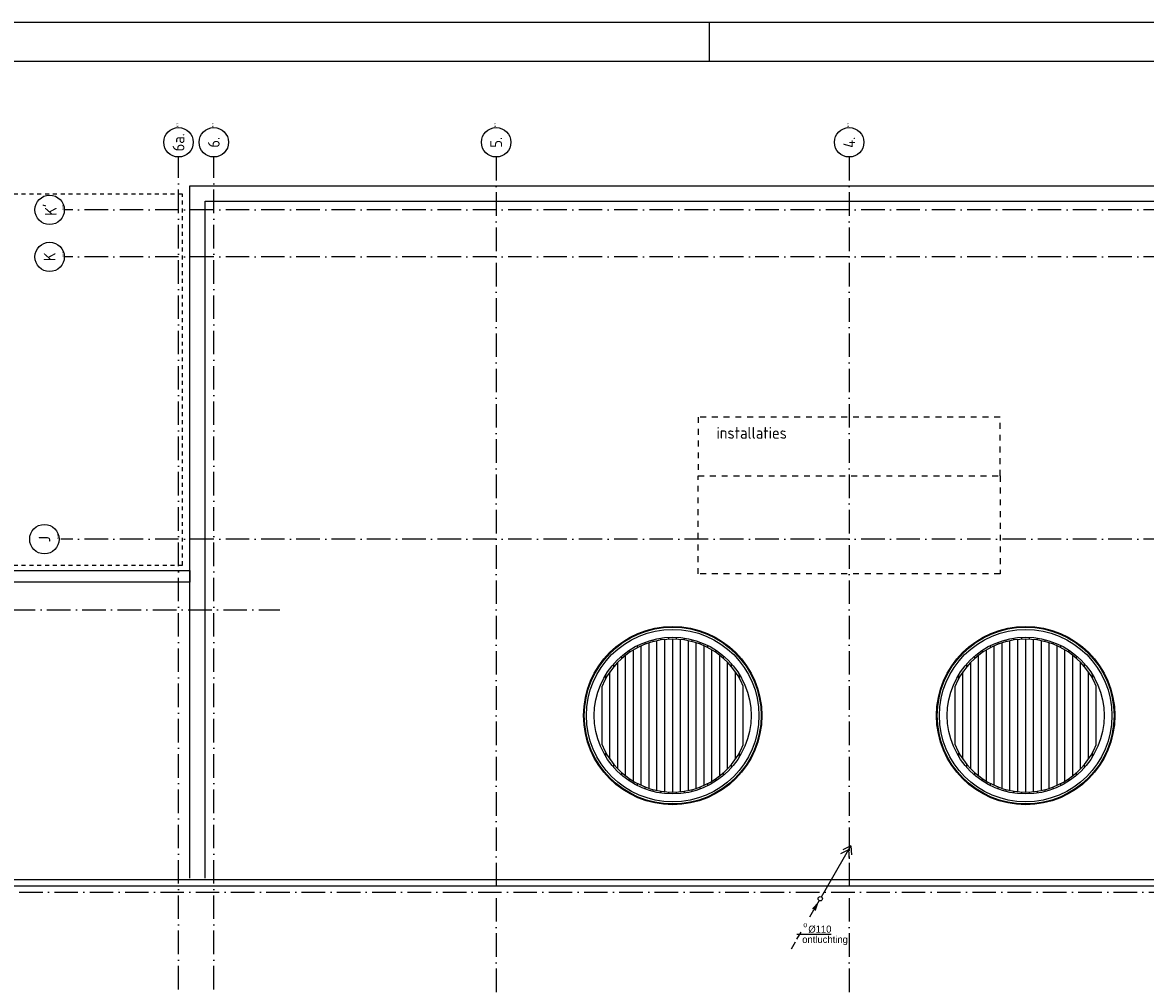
# Model space of a CAD drawing. Extents: x -36528 to 124080, y 290752 to 374852.
# Tile 64 of 66: x 64566 to 93201, y 350286 to 374852. Entities that reach past the tile are written whole.
import ezdxf
from ezdxf.enums import TextEntityAlignment as Align

# ---------------------------------------------------------------- set-up
doc = ezdxf.new("R2010")
doc.units = 0
doc.header["$LTSCALE"] = 100
for name, pattern in [('DASHDOT', [9, 6, -1.5, 0, -1.5]), ('DASHED', [3, 1.5, -1.5]), ('HIDDEN', [2, 1, -1])]:
    doc.linetypes.add(name, pattern=pattern)
doc.layers.get('0').update_dxf_attribs({"linetype": 'CONTINUOUS'})
for name, color, linetype in [('00KAD025', 2, 'CONTINUOUS'), ('00KAD070', 5, 'CONTINUOUS'), ('AL$1----_ALGEMEEN', 7, 'CONTINUOUS'), ('AL$1----_MAATVOERING', 7, 'CONTINUOUS'), ('AL$7----_STRAMIEN', 1, 'DASHDOT'), ('AL27----_DAKEN', 7, 'CONTINUOUS'), ('ALN-----_BLOCKNAAM', 2, 'CONTINUOUS'), ('BL$4----', 7, 'CONTINUOUS'), ('OL59----_WTBINST', 7, 'CONTINUOUS'), ('WL5233--', 4, 'CONTINUOUS'), ('WM$1----', 1, 'CONTINUOUS')]:
    doc.layers.add(name, color=color, linetype=linetype)
doc.styles.add('BURO-018', font='BUROFONT.shx', dxfattribs={"height": 180})
doc.styles.get("Standard").update_dxf_attribs({"font": 'ISOCP'})

# ---------------------------------------------------------------- blocks, each defined once
blk = doc.blocks.new('1011')
at = {"layer": 'AL$7----_STRAMIEN', "color": 7, "linetype": 'CONTINUOUS'}
blk.add_circle((-750, 0), 750, dxfattribs=at)
at = {"layer": 'ALN-----_BLOCKNAAM', "linetype": 'CONTINUOUS'}
blk.add_text('1011', height=100, dxfattribs=at).set_placement((0, 0))
blk = doc.blocks.new('1010')
at = {"layer": 'AL$7----_STRAMIEN', "color": 7, "linetype": 'CONTINUOUS'}
blk.add_circle((0, 750), 750, dxfattribs=at)
at = {"layer": 'ALN-----_BLOCKNAAM', "linetype": 'CONTINUOUS'}
blk.add_text('1010', height=100, dxfattribs=at).set_placement((0, 0))
blk = doc.blocks.new('LDV4123')
at = {"color": 0, "linetype": 'CONTINUOUS'}
for p, q in [((-0.25, -0.43), (-1.19, -2.06)), ((-1.56, -2.71), (-2.5, -4.33)), ((-5.44, -9.42), (-4.5, -7.79)), ((-6.75, -11.69), (-5.81, -10.07))]:
    blk.add_line(p, q, dxfattribs=at)
blk.add_lwpolyline([(-0.25, -0.43, 0, 1, 0), (-1.5, -2.6, 1, 1, 0)], format="xyseb", dxfattribs=at)
blk.add_circle((0, 0), 0.5, dxfattribs=at)
at = {"color": 0, "linetype": 'CONTINUOUS', "style": 'BURO-018'}
blk.add_attdef('LD_TEXT1', text='', height=1.8, dxfattribs=at).set_placement((-3.5, -6.06), align=Align.MIDDLE)

msp = doc.modelspace()

# ---------------------------------------------------------------- linework, layer by layer
at = {"layer": '00KAD025', "linetype": 'CONTINUOUS'}
for p, q in [((124079.808, 374852.102), (-36528, 374852.102)), ((82079.808, 373852.102), (82079.808, 374852.102))]:
    msp.add_line(p, q, dxfattribs=at)
at = {"layer": '00KAD070', "linetype": 'CONTINUOUS'}
msp.add_line((123079.808, 373852.102), (-35528, 373852.102), dxfattribs=at)
at = {"layer": 'AL$1----_ALGEMEEN', "color": 8}
for points in [[(80644.348, 359056.534), (80644.348, 359108.218)], [(80744.348, 355263.192), (80744.348, 359080.259)], [(80844.348, 359098.511), (80844.348, 359149.098)], [(80944.348, 355232.009), (80944.348, 359111.442)], [(81044.348, 359119.16), (81044.348, 359169.224)], [(81144.348, 355221.726), (81144.348, 359121.726)], [(81244.348, 359119.16), (81244.348, 359169.224)], [(81344.348, 355232.009), (81344.348, 359111.442)], [(81444.348, 359098.511), (81444.348, 359149.098)], [(81544.348, 355263.192), (81544.348, 359080.259)], [(81644.348, 359056.534), (81644.348, 359108.218)], [(89644.348, 359056.534), (89644.348, 359108.218)], [(89744.348, 355263.192), (89744.348, 359080.259)], [(89844.348, 359098.511), (89844.348, 359149.098)], [(89944.348, 355232.009), (89944.348, 359111.442)], [(90044.348, 359119.16), (90044.348, 359169.224)], [(90144.348, 355221.726), (90144.348, 359121.726)], [(90244.348, 359119.16), (90244.348, 359169.224)], [(90344.348, 355232.009), (90344.348, 359111.442)], [(90444.348, 359098.511), (90444.348, 359149.098)], [(90544.348, 355263.192), (90544.348, 359080.259)], [(90644.348, 359056.534), (90644.348, 359108.218)], [(80044.348, 358781.85), (80044.348, 358842.055)], [(80144.348, 355497.659), (80144.348, 358845.793)], [(80244.348, 358901.61), (80244.348, 358957.783)], [(80344.348, 355393.384), (80344.348, 358950.068)], [(80444.348, 358991.753), (80444.348, 359045.225)], [(80544.348, 355316.328), (80544.348, 359027.123)], [(81744.348, 355316.328), (81744.348, 359027.123)], [(81844.348, 358991.753), (81844.348, 359045.225)], [(81944.348, 355393.384), (81944.348, 358950.068)], [(82044.348, 358901.61), (82044.348, 358957.783)], [(82144.348, 355497.659), (82144.348, 358845.793)], [(82244.348, 358781.85), (82244.348, 358842.055)], [(89044.348, 358781.85), (89044.348, 358842.055)], [(89144.348, 355497.659), (89144.348, 358845.793)], [(89244.348, 358901.61), (89244.348, 358957.783)], [(89344.348, 355393.384), (89344.348, 358950.068)], [(89444.348, 358991.753), (89444.348, 359045.225)], [(89544.348, 355316.328), (89544.348, 359027.123)], [(90744.348, 355316.328), (90744.348, 359027.123)], [(90844.348, 358991.753), (90844.348, 359045.225)], [(90944.348, 355393.384), (90944.348, 358950.068)], [(91044.348, 358901.61), (91044.348, 358957.783)], [(91144.348, 355497.659), (91144.348, 358845.793)], [(91244.348, 358781.85), (91244.348, 358842.055)], [(79744.348, 355814.339), (79744.348, 358529.113)], [(79844.348, 358625.17), (79844.348, 358691.594)], [(79944.348, 355634.683), (79944.348, 358708.769)], [(82344.348, 355634.683), (82344.348, 358708.769)], [(82444.348, 358625.17), (82444.348, 358691.594)], [(82544.348, 355814.339), (82544.348, 358529.113)], [(88744.348, 355814.339), (88744.348, 358529.113)], [(88844.348, 358625.17), (88844.348, 358691.594)], [(88944.348, 355634.683), (88944.348, 358708.769)], [(91344.348, 355634.683), (91344.348, 358708.769)], [(91444.348, 358625.17), (91444.348, 358691.594)], [(91544.348, 355814.339), (91544.348, 358529.113)], [(79444.348, 358126.975), (79444.348, 358225.291)], [(79544.348, 356057.051), (79544.348, 358286.401)], [(79644.348, 358417.719), (79644.348, 358494.602)], [(82644.348, 358417.719), (82644.348, 358494.602)], [(82744.348, 356057.051), (82744.348, 358286.401)], [(82844.348, 358126.975), (82844.348, 358225.291)], [(88444.348, 358126.975), (88444.348, 358225.291)], [(88544.348, 356057.051), (88544.348, 358286.401)], [(88644.348, 358417.719), (88644.348, 358494.602)], [(91644.348, 358417.719), (91644.348, 358494.602)], [(91744.348, 356057.051), (91744.348, 358286.401)], [(91844.348, 358126.975), (91844.348, 358225.291)], [(79344.348, 356421.726), (79344.348, 357921.726)], [(82944.348, 356421.726), (82944.348, 357921.726)], [(88344.348, 356421.726), (88344.348, 357921.726)], [(91944.348, 356421.726), (91944.348, 357921.726)], [(79444.348, 356118.161), (79444.348, 356216.477)], [(82844.348, 356118.161), (82844.348, 356216.477)], [(88444.348, 356118.161), (88444.348, 356216.477)], [(91844.348, 356118.161), (91844.348, 356216.477)], [(79644.348, 355848.85), (79644.348, 355925.732)], [(82644.348, 355848.85), (82644.348, 355925.732)], [(88644.348, 355848.85), (88644.348, 355925.732)], [(91644.348, 355848.85), (91644.348, 355925.732)], [(79844.348, 355651.857), (79844.348, 355718.282)], [(82444.348, 355651.857), (82444.348, 355718.282)], [(88844.348, 355651.857), (88844.348, 355718.282)], [(91444.348, 355651.857), (91444.348, 355718.282)], [(80044.348, 355501.397), (80044.348, 355561.602)], [(80244.348, 355385.669), (80244.348, 355441.842)], [(80444.348, 355298.226), (80444.348, 355351.698)], [(81844.348, 355298.226), (81844.348, 355351.698)], [(82044.348, 355385.669), (82044.348, 355441.842)], [(82244.348, 355501.397), (82244.348, 355561.602)], [(89044.348, 355501.397), (89044.348, 355561.602)], [(89244.348, 355385.669), (89244.348, 355441.842)], [(89444.348, 355298.226), (89444.348, 355351.698)], [(90844.348, 355298.226), (90844.348, 355351.698)], [(91044.348, 355385.669), (91044.348, 355441.842)], [(91244.348, 355501.397), (91244.348, 355561.602)], [(80644.348, 355235.234), (80644.348, 355286.918)], [(80844.348, 355194.354), (80844.348, 355244.941)], [(81044.348, 355174.227), (81044.348, 355224.292)], [(81244.348, 355174.227), (81244.348, 355224.292)], [(81444.348, 355194.354), (81444.348, 355244.941)], [(81644.348, 355235.234), (81644.348, 355286.918)], [(89644.348, 355235.234), (89644.348, 355286.918)], [(89844.348, 355194.354), (89844.348, 355244.941)], [(90044.348, 355174.227), (90044.348, 355224.292)], [(90244.348, 355174.227), (90244.348, 355224.292)], [(90444.348, 355194.354), (90444.348, 355244.941)], [(90644.348, 355235.234), (90644.348, 355286.918)]]:
    msp.add_lwpolyline(points, dxfattribs=at)
for centre, radius in [((81144.348, 357171.726), 2272.552), ((81144.348, 357171.726), 2255.077), ((81144.348, 357171.726), 2200), ((90144.348, 357171.726), 2272.552), ((90144.348, 357171.726), 2255.077), ((90144.348, 357171.726), 2200), ((81144.348, 357171.726), 2000), ((90144.348, 357171.726), 2000)]:
    msp.add_circle(centre, radius, dxfattribs=at)
for centre, start, end in [((81144.348, 357171.726), 22.6198649, 157.3801351), ((90144.348, 357171.726), 22.6198649, 157.3801351), ((81144.348, 357171.726), 202.6198649, 337.3801351), ((90144.348, 357171.726), 202.6198649, 337.3801351)]:
    msp.add_arc(centre, 1950, start, end, dxfattribs=at)
at = {"layer": 'AL$1----_MAATVOERING', "color": 8, "linetype": 'HIDDEN'}
for p, q in [((68644.348, 370471.726), (54144.373, 370471.726)), ((68644.324, 361008.255), (68644.348, 370471.726)), ((54144.349, 361007.324), (68644.324, 361008.255))]:
    msp.add_line(p, q, dxfattribs=at)
at = {"layer": 'AL$7----_STRAMIEN'}
msp.add_line((42687.894, 359871.726), (71131.135, 359871.726), dxfattribs=at)
at = {"layer": 'AL$7----_STRAMIEN', "color": 1}
for points in [[(68544.348, 335784.462), (68544.348, 371420.208)], [(69444.348, 335784.462), (69444.348, 371420.208)], [(76644.348, 371420.208), (76644.348, 335784.462)], [(85644.348, 371420.208), (85644.348, 335784.462)], [(107252.264, 370071.726), (65633.77, 370071.726)], [(107252.264, 368871.726), (65633.77, 368871.726)], [(107252.264, 361671.726), (65544.348, 361671.726)], [(-33628.696, 352671.726), (107257.087, 352671.726)]]:
    msp.add_lwpolyline(points, dxfattribs=at)
at = {"layer": 'AL27----_DAKEN', "color": 8}
for p, q in [((68834.348, 353021.726), (68834.348, 370681.726)), ((68834.348, 370681.726), (102454.348, 370681.726)), ((69224.348, 353021.726), (69224.348, 370291.726)), ((69224.348, 370291.726), (102064.348, 370291.726)), ((44854.348, 360875.192), (68834.348, 360875.192)), ((68834.348, 360875.192), (68834.348, 360575.192)), ((68834.348, 360575.192), (44854.348, 360575.192)), ((61663.996, 352991.549), (106674.172, 352991.549)), ((61663.996, 352826.549), (106509.172, 352826.549))]:
    msp.add_line(p, q, dxfattribs=at)
at = {"layer": 'OL59----_WTBINST', "color": 8, "linetype": 'DASHED'}
for p, q in [((81794.348, 364786.274), (81794.348, 363286.274)), ((89494.348, 364786.274), (81794.348, 364786.274)), ((89494.348, 363286.274), (89494.348, 364786.274)), ((81794.348, 360786.274), (81794.348, 363286.274)), ((81794.348, 363286.274), (89494.348, 363286.274)), ((81794.348, 363286.274), (89494.348, 363286.274)), ((89494.348, 363286.274), (89494.348, 360786.274)), ((89494.348, 360786.274), (81794.348, 360786.274))]:
    msp.add_line(p, q, dxfattribs=at)
at = {"layer": 'WL5233--', "color": 2}
for p, q in [((84939.113, 352548.949), (85685.725, 353847.215)), ((85624.36, 353744.99), (85420.177, 353648.52)), ((85685.725, 353847.215), (85481.543, 353750.746)), ((85624.36, 353744.99), (85644.815, 353520.093)), ((85685.725, 353847.215), (85706.18, 353622.319))]:
    msp.add_line(p, q, dxfattribs=at)
at = {"layer": 'WM$1----'}
msp.add_line((84310.87, 351594.391), (85184.06, 351594.391), dxfattribs=at)

# ---------------------------------------------------------------- block references
at = {"layer": 'AL$7----_STRAMIEN'}
ref = msp.add_blockref('1011', (68544.348, 372170.208), dxfattribs=dict(at, xscale=0.5, yscale=0.5, zscale=0.5, rotation=90))
ref.add_attrib('STR-NAAM', '6a.', dxfattribs={"color": 3, "linetype": 'CONTINUOUS', "height": 300, "rotation": 90}).set_placement((68544.348, 371795.208), align=Align.MIDDLE)
ref = msp.add_blockref('1011', (69444.348, 372170.208), dxfattribs=dict(at, xscale=0.5, yscale=0.5, zscale=0.5, rotation=90))
ref.add_attrib('STR-NAAM', '6.', dxfattribs={"color": 3, "linetype": 'CONTINUOUS', "height": 300, "rotation": 90}).set_placement((69444.348, 371795.208), align=Align.MIDDLE)
ref = msp.add_blockref('1011', (76644.348, 372170.208), dxfattribs=dict(at, xscale=0.5, yscale=0.5, zscale=0.5, rotation=90))
ref.add_attrib('STR-NAAM', '5.', dxfattribs={"color": 3, "linetype": 'CONTINUOUS', "height": 300, "rotation": 90}).set_placement((76644.348, 371795.208), align=Align.MIDDLE)
ref = msp.add_blockref('1011', (85644.348, 372170.208), dxfattribs=dict(at, xscale=0.5, yscale=0.5, zscale=0.5, rotation=90))
ref.add_attrib('STR-NAAM', '4.', dxfattribs={"color": 3, "linetype": 'CONTINUOUS', "height": 300, "rotation": 90}).set_placement((85644.348, 371795.208), align=Align.MIDDLE)
ref = msp.add_blockref('1010', (65633.77, 370071.726), dxfattribs=dict(at, xscale=0.5, yscale=0.5, zscale=0.5, rotation=90))
ref.add_attrib('STR-NAAM', "K'", dxfattribs={"color": 3, "linetype": 'CONTINUOUS', "height": 300, "rotation": 90}).set_placement((65258.77, 370071.726), align=Align.MIDDLE)
ref = msp.add_blockref('1010', (65633.77, 368871.726), dxfattribs=dict(at, xscale=0.5, yscale=0.5, zscale=0.5, rotation=90))
ref.add_attrib('STR-NAAM', 'K', dxfattribs={"color": 3, "linetype": 'CONTINUOUS', "height": 300, "rotation": 90}).set_placement((65258.77, 368871.726), align=Align.MIDDLE)
ref = msp.add_blockref('1010', (65500.345, 361671.726), dxfattribs=dict(at, xscale=0.5, yscale=0.5, zscale=0.5, rotation=90))
ref.add_attrib('STR-NAAM', 'J', dxfattribs={"color": 3, "linetype": 'CONTINUOUS', "height": 300, "rotation": 90}).set_placement((65125.345, 361671.726), align=Align.MIDDLE)
at = {"layer": 'WL5233--', "color": 2}
ref = msp.add_blockref('LDV4123', (84908.219, 352501.21), dxfattribs=dict(at, xscale=109.35, yscale=109.35, zscale=109.35))
ref.add_attrib('LD_TEXT1', 'o', dxfattribs={"layer": '0', "color": 1, "linetype": 'CONTINUOUS', "height": 131.22, "style": 'BURO-018'}).set_placement((84525.494, 351838.311), align=Align.MIDDLE)

# ---------------------------------------------------------------- texts
at = {"layer": 'BL$4----', "color": 8}
msp.add_text('installaties', height=300, dxfattribs=at).set_placement((82259.929, 364234.379))
at = {"layer": 'WM$1----', "color": 1, "style": 'BURO-018'}
for s, p in [('%%C110', (84602.731, 351634.977)), ('ontluchting', (84447.009, 351372.267))]:
    msp.add_text(s, height=180, dxfattribs=at).set_placement(p)

doc.saveas('drawing.dxf')
